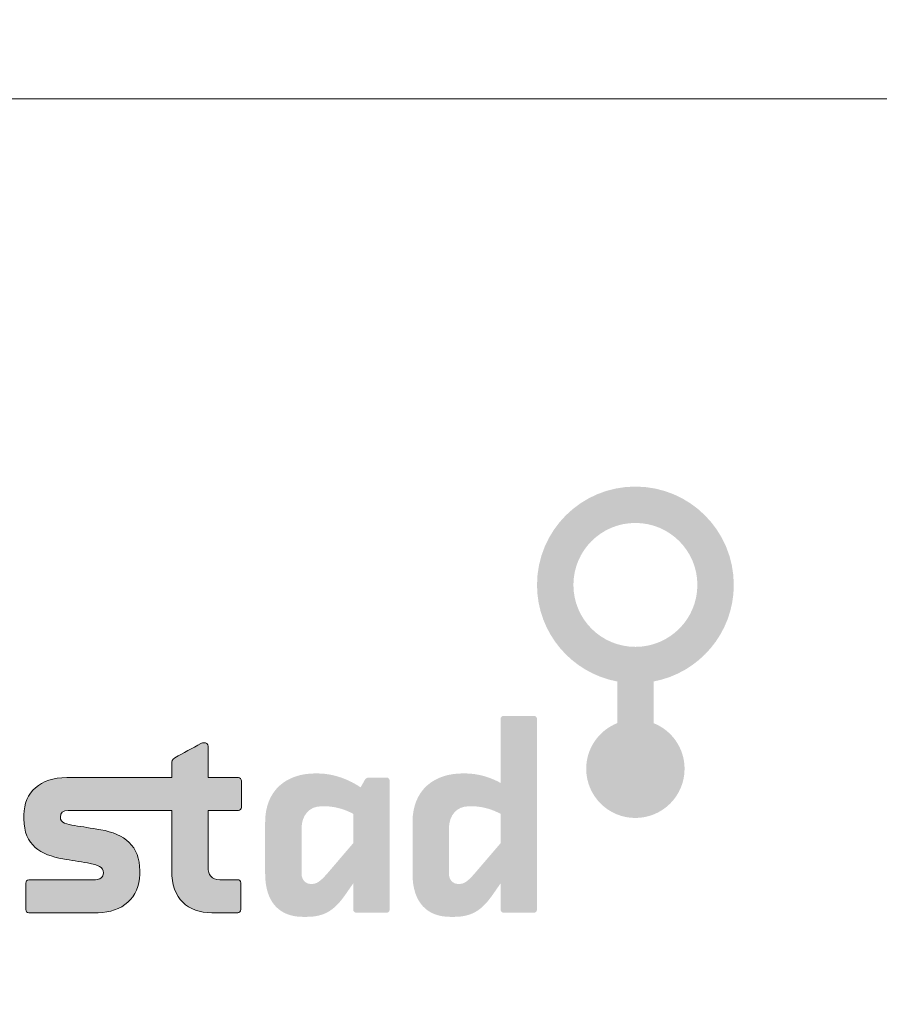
# Model space of a CAD drawing. Header units: metres. Extents: x 160756 to 160966, y 503283 to 503570.
# Tile 14 of 26: x 160881 to 160900, y 503306 to 503328. Entities that reach past the tile are written whole.
import ezdxf

# ---------------------------------------------------------------- set-up
doc = ezdxf.new("R2010")
doc.units = ezdxf.units.M
doc.header["$MEASUREMENT"] = 0
doc.linetypes.add('DGN Style 7', pattern=[13.626466, 6.13191, -2.725293, 2.04397, -2.725293])
for name, color, linetype, lineweight in [('kader', 7, 'Continuous', 0), ('tekening-onderhoek', 7, 'Continuous', 0), ('X-TA-MAATVOERING', 7, 'Continuous', 0)]:
    doc.layers.add(name, color=color, linetype=linetype, lineweight=lineweight)
doc.styles.add('ARIAL', font='arial.ttf', dxfattribs={"height": 2.5})
doc.styles.add('Style-Arial', font='arial.ttf')

# ---------------------------------------------------------------- blocks, each defined once
blk = doc.blocks.new('KA3')
at = {"linetype": 'DGN Style 7'}
blk.add_wipeout([(4200, 0), (4200, 2946), (0, 2946), (0, 0), (4200, 0), (4080, 110), (118.4, 110), (118.4, 2836), (4080, 2836), (4080, 110)], dxfattribs=at)
blk = doc.blocks.new('to-so-ru')
at = {"linetype": 'DGN Style 7'}
blk.add_wipeout([(-1922, 783.9), (0, 783.9), (0, 0), (-1922, 0)], dxfattribs=at)
at = {"layer": 'X-TA-MAATVOERING'}
h = blk.add_hatch(color=256, dxfattribs=at)
edge = h.paths.add_edge_path()
edge.add_spline(control_points=[(-1306.08, 473.9), (-1314.45, 470.56), (-1320.37, 462.4), (-1320.37, 452.84), (-1320.37, 440.32), (-1310.22, 430.16), (-1297.69, 430.16), (-1285.16, 430.16), (-1275.01, 440.32), (-1275.01, 452.84), (-1275.01, 462.4), (-1280.93, 470.56), (-1289.3, 473.9)], knot_values=[0, 0, 0, 0, 0.25, 0.25, 0.25, 0.5, 0.5, 0.5, 0.75, 0.75, 0.75, 1, 1, 1, 1], degree=3, periodic=0)
edge.add_line((-1289.3, 473.9), (-1289.3, 493.11))
edge.add_spline(control_points=[(-1289.3, 493.11), (-1268.26, 497.05), (-1252.32, 515.49), (-1252.32, 537.67)], knot_values=[0, 0, 0, 0, 1, 1, 1, 1], degree=3, periodic=0)
edge.add_spline(control_points=[(-1252.32, 537.67), (-1252.32, 562.73), (-1272.63, 583.03), (-1297.69, 583.03), (-1322.74, 583.03), (-1343.05, 562.73), (-1343.05, 537.67), (-1343.05, 515.49), (-1327.12, 497.05), (-1306.08, 493.11)], knot_values=[0, 0, 0, 0, 0.333333, 0.333333, 0.333333, 0.666667, 0.666667, 0.666667, 1, 1, 1, 1], degree=3, periodic=0)
edge.add_line((-1306.08, 493.11), (-1306.08, 473.9))
edge = h.paths.add_edge_path(flags=17)
edge.add_spline(control_points=[(-1269.11, 537.67), (-1269.11, 521.88), (-1281.9, 509.09), (-1297.69, 509.09), (-1313.48, 509.09), (-1326.27, 521.88), (-1326.27, 537.67), (-1326.27, 553.46), (-1313.48, 566.25), (-1297.69, 566.25), (-1281.9, 566.25), (-1269.11, 553.46), (-1269.11, 537.67)], knot_values=[0, 0, 0, 0, 1, 1, 1, 2, 2, 2, 3, 3, 3, 4, 4, 4, 4], degree=3, periodic=0)
h = blk.add_hatch(color=256, dxfattribs=at)
edge = h.paths.add_edge_path()
edge.add_spline(control_points=[(-1359.84, 387.88), (-1359.84, 387.11), (-1359.23, 386.47), (-1358.5, 386.47)], knot_values=[0, 0, 0, 0, 1, 1, 1, 1], degree=3, periodic=0)
edge.add_line((-1358.5, 386.47), (-1344.4, 386.47))
edge.add_spline(control_points=[(-1344.4, 386.47), (-1343.66, 386.47), (-1343.06, 387.11), (-1343.06, 387.88)], knot_values=[0, 0, 0, 0, 1, 1, 1, 1], degree=3, periodic=0)
edge.add_line((-1343.06, 387.88), (-1343.06, 475.81))
edge.add_spline(control_points=[(-1343.06, 475.81), (-1343.06, 476.6), (-1343.66, 477.24), (-1344.4, 477.24)], knot_values=[0, 0, 0, 0, 1, 1, 1, 1], degree=3, periodic=0)
edge.add_line((-1344.4, 477.24), (-1358.5, 477.24))
edge.add_spline(control_points=[(-1358.5, 477.24), (-1359.23, 477.24), (-1359.84, 476.6), (-1359.84, 475.81)], knot_values=[0, 0, 0, 0, 1, 1, 1, 1], degree=3, periodic=0)
edge.add_line((-1359.84, 475.81), (-1359.84, 446.33))
edge.add_spline(control_points=[(-1359.84, 446.33), (-1364.34, 448.79), (-1370.06, 450.71), (-1376.26, 450.71)], knot_values=[0, 0, 0, 0, 1, 1, 1, 1], degree=3, periodic=0)
edge.add_line((-1376.26, 450.71), (-1377.23, 450.71))
edge.add_spline(control_points=[(-1377.23, 450.71), (-1390.61, 450.71), (-1400.46, 443), (-1400.46, 428.18)], knot_values=[0, 0, 0, 0, 1, 1, 1, 1], degree=3, periodic=0)
edge.add_line((-1400.46, 428.18), (-1400.46, 404.49))
edge.add_spline(control_points=[(-1400.46, 404.49), (-1400.46, 390.97), (-1393.53, 384.54), (-1383.06, 384.54)], knot_values=[0, 0, 0, 0, 1, 1, 1, 1], degree=3, periodic=0)
edge.add_line((-1383.06, 384.54), (-1381.37, 384.54))
edge.add_spline(control_points=[(-1381.37, 384.54), (-1372.36, 384.54), (-1367.99, 388.27), (-1363.24, 395.1)], knot_values=[0, 0, 0, 0, 1, 1, 1, 1], degree=3, periodic=0)
edge.add_line((-1363.24, 395.1), (-1359.84, 399.99))
edge.add_line((-1359.84, 399.99), (-1359.84, 387.88))
edge = h.paths.add_edge_path(flags=17)
edge.add_spline(control_points=[(-1370.42, 406.17), (-1373.7, 402.31), (-1376.02, 399.73), (-1378.57, 399.73)], knot_values=[0, 0, 0, 0, 1, 1, 1, 1], degree=3, periodic=0)
edge.add_line((-1378.57, 399.73), (-1379.42, 399.73))
edge.add_spline(control_points=[(-1379.42, 399.73), (-1381.73, 399.73), (-1383.67, 401.54), (-1383.67, 404.49)], knot_values=[0, 0, 0, 0, 1, 1, 1, 1], degree=3, periodic=0)
edge.add_line((-1383.67, 404.49), (-1383.67, 425.22))
edge.add_spline(control_points=[(-1383.67, 425.22), (-1383.67, 431.53), (-1379.91, 435.53), (-1374.67, 435.53)], knot_values=[0, 0, 0, 0, 1, 1, 1, 1], degree=3, periodic=0)
edge.add_line((-1374.67, 435.53), (-1372.85, 435.53))
edge.add_spline(control_points=[(-1372.85, 435.53), (-1367.99, 435.53), (-1363.37, 433.98), (-1359.84, 432.05)], knot_values=[0, 0, 0, 0, 1, 1, 1, 1], degree=3, periodic=0)
edge.add_line((-1359.84, 432.05), (-1359.84, 418.53))
edge.add_line((-1359.84, 418.53), (-1370.42, 406.17))
h = blk.add_hatch(color=256, dxfattribs=at)
edge = h.paths.add_edge_path()
edge.add_spline(control_points=[(-1494.72, 463.21), (-1494.72, 464.36), (-1495.57, 464.88), (-1496.55, 464.88), (-1497.03, 464.88), (-1497.64, 464.76), (-1498, 464.49)], knot_values=[0, 0, 0, 0, 0.5, 0.5, 0.5, 1, 1, 1, 1], degree=3, periodic=0)
edge.add_line((-1498, 464.49), (-1510.04, 457.93))
edge.add_spline(control_points=[(-1510.04, 457.93), (-1511.39, 457.16), (-1511.5, 456.13), (-1511.5, 455.09)], knot_values=[0, 0, 0, 0, 1, 1, 1, 1], degree=3, periodic=0)
edge.add_line((-1511.5, 455.09), (-1511.5, 448.79))
edge.add_line((-1511.5, 448.79), (-1559.91, 448.79))
edge.add_spline(control_points=[(-1559.91, 448.79), (-1572.07, 448.79), (-1579.61, 442.09), (-1579.61, 431.53)], knot_values=[0, 0, 0, 0, 1, 1, 1, 1], degree=3, periodic=0)
edge.add_line((-1579.61, 431.53), (-1579.61, 429.73))
edge.add_spline(control_points=[(-1579.61, 429.73), (-1579.61, 417.37), (-1571.82, 413.13), (-1561.61, 411.31)], knot_values=[0, 0, 0, 0, 1, 1, 1, 1], degree=3, periodic=0)
edge.add_line((-1561.61, 411.31), (-1550.3, 409.39))
edge.add_spline(control_points=[(-1550.3, 409.39), (-1545.19, 408.48), (-1543, 407.58), (-1543, 404.88), (-1543, 402.81), (-1544.58, 401.66), (-1546.65, 401.66)], knot_values=[0, 0, 0, 0, 0.5, 0.5, 0.5, 1, 1, 1, 1], degree=3, periodic=0)
edge.add_line((-1546.65, 401.66), (-1577.42, 401.66))
edge.add_spline(control_points=[(-1577.42, 401.66), (-1578.15, 401.66), (-1578.76, 400.89), (-1578.76, 400.12)], knot_values=[0, 0, 0, 0, 1, 1, 1, 1], degree=3, periodic=0)
edge.add_line((-1578.76, 400.12), (-1578.76, 387.88))
edge.add_spline(control_points=[(-1578.76, 387.88), (-1578.76, 387.11), (-1578.15, 386.47), (-1577.42, 386.47)], knot_values=[0, 0, 0, 0, 1, 1, 1, 1], degree=3, periodic=0)
edge.add_line((-1577.42, 386.47), (-1545.43, 386.47))
edge.add_spline(control_points=[(-1545.43, 386.47), (-1534.49, 386.47), (-1526.22, 393.43), (-1526.22, 404.12)], knot_values=[0, 0, 0, 0, 1, 1, 1, 1], degree=3, periodic=0)
edge.add_line((-1526.22, 404.12), (-1526.22, 405.78))
edge.add_spline(control_points=[(-1526.22, 405.78), (-1526.22, 417.37), (-1533.15, 422.77), (-1544.22, 424.71), (-1548.96, 425.48), (-1552.49, 426.12), (-1556.26, 426.63), (-1559.79, 427.16), (-1562.83, 427.8), (-1562.83, 430.5), (-1562.83, 432.69), (-1561.61, 433.59), (-1559.3, 433.59)], knot_values=[0, 0, 0, 0, 0.25, 0.25, 0.25, 0.5, 0.5, 0.5, 0.75, 0.75, 0.75, 1, 1, 1, 1], degree=3, periodic=0)
edge.add_line((-1559.3, 433.59), (-1511.5, 433.59))
edge.add_line((-1511.5, 433.59), (-1511.5, 432.95))
edge.add_line((-1511.5, 432.95), (-1511.5, 405.91))
edge.add_spline(control_points=[(-1511.5, 405.91), (-1511.5, 392.78), (-1504.08, 386.47), (-1493.02, 386.47)], knot_values=[0, 0, 0, 0, 1, 1, 1, 1], degree=3, periodic=0)
edge.add_line((-1493.02, 386.47), (-1480.98, 386.47))
edge.add_spline(control_points=[(-1480.98, 386.47), (-1480.25, 386.47), (-1479.64, 387.11), (-1479.64, 387.88)], knot_values=[0, 0, 0, 0, 1, 1, 1, 1], degree=3, periodic=0)
edge.add_line((-1479.64, 387.88), (-1479.64, 400.24))
edge.add_spline(control_points=[(-1479.64, 400.24), (-1479.64, 401.01), (-1480.25, 401.66), (-1480.98, 401.66)], knot_values=[0, 0, 0, 0, 1, 1, 1, 1], degree=3, periodic=0)
edge.add_line((-1480.98, 401.66), (-1489.37, 401.66))
edge.add_spline(control_points=[(-1489.37, 401.66), (-1493.02, 401.66), (-1494.72, 403.97), (-1494.72, 407.45)], knot_values=[0, 0, 0, 0, 1, 1, 1, 1], degree=3, periodic=0)
edge.add_line((-1494.72, 407.45), (-1494.72, 432.95))
edge.add_line((-1494.72, 432.95), (-1494.72, 433.59))
edge.add_line((-1494.72, 433.59), (-1480.68, 433.59))
edge.add_spline(control_points=[(-1480.68, 433.59), (-1479.96, 433.59), (-1479.35, 434.23), (-1479.35, 435.01)], knot_values=[0, 0, 0, 0, 1, 1, 1, 1], degree=3, periodic=0)
edge.add_line((-1479.35, 435.01), (-1479.35, 447.24))
edge.add_spline(control_points=[(-1479.35, 447.24), (-1479.35, 448.01), (-1479.96, 448.79), (-1480.68, 448.79)], knot_values=[0, 0, 0, 0, 1, 1, 1, 1], degree=3, periodic=0)
edge.add_line((-1480.68, 448.79), (-1494.72, 448.79))
edge.add_line((-1494.72, 448.79), (-1494.72, 463.21))
h = blk.add_hatch(color=256, dxfattribs=at)
edge = h.paths.add_edge_path()
edge.add_spline(control_points=[(-1411, 447.37), (-1411, 448.14), (-1411.61, 448.79), (-1412.34, 448.79)], knot_values=[0, 0, 0, 0, 1, 1, 1, 1], degree=3, periodic=0)
edge.add_line((-1412.34, 448.79), (-1420.49, 448.79))
edge.add_spline(control_points=[(-1420.49, 448.79), (-1421.46, 448.79), (-1422.07, 448.4), (-1422.56, 447.5)], knot_values=[0, 0, 0, 0, 1, 1, 1, 1], degree=3, periodic=0)
edge.add_line((-1422.56, 447.5), (-1424.38, 444.28))
edge.add_spline(control_points=[(-1424.38, 444.28), (-1429.13, 447.5), (-1436.3, 450.71), (-1444.2, 450.71)], knot_values=[0, 0, 0, 0, 1, 1, 1, 1], degree=3, periodic=0)
edge.add_line((-1444.2, 450.71), (-1445.18, 450.71))
edge.add_spline(control_points=[(-1445.18, 450.71), (-1458.55, 450.71), (-1468.4, 443), (-1468.4, 428.18)], knot_values=[0, 0, 0, 0, 1, 1, 1, 1], degree=3, periodic=0)
edge.add_line((-1468.4, 428.18), (-1468.4, 404.49))
edge.add_spline(control_points=[(-1468.4, 404.49), (-1468.4, 390.97), (-1461.48, 384.54), (-1451.01, 384.54)], knot_values=[0, 0, 0, 0, 1, 1, 1, 1], degree=3, periodic=0)
edge.add_line((-1451.01, 384.54), (-1449.31, 384.54))
edge.add_spline(control_points=[(-1449.31, 384.54), (-1440.31, 384.54), (-1435.93, 388.27), (-1431.19, 395.1)], knot_values=[0, 0, 0, 0, 1, 1, 1, 1], degree=3, periodic=0)
edge.add_line((-1431.19, 395.1), (-1427.79, 399.99))
edge.add_line((-1427.79, 399.99), (-1427.79, 387.88))
edge.add_spline(control_points=[(-1427.79, 387.88), (-1427.79, 387.11), (-1427.18, 386.47), (-1426.45, 386.47)], knot_values=[0, 0, 0, 0, 1, 1, 1, 1], degree=3, periodic=0)
edge.add_line((-1426.45, 386.47), (-1412.34, 386.47))
edge.add_spline(control_points=[(-1412.34, 386.47), (-1411.61, 386.47), (-1411, 387.11), (-1411, 387.88)], knot_values=[0, 0, 0, 0, 1, 1, 1, 1], degree=3, periodic=0)
edge.add_line((-1411, 387.88), (-1411, 447.37))
edge = h.paths.add_edge_path(flags=17)
edge.add_spline(control_points=[(-1438.36, 406.17), (-1441.65, 402.31), (-1443.96, 399.73), (-1446.51, 399.73)], knot_values=[0, 0, 0, 0, 1, 1, 1, 1], degree=3, periodic=0)
edge.add_line((-1446.51, 399.73), (-1447.37, 399.73))
edge.add_spline(control_points=[(-1447.37, 399.73), (-1449.68, 399.73), (-1451.62, 401.54), (-1451.62, 404.49)], knot_values=[0, 0, 0, 0, 1, 1, 1, 1], degree=3, periodic=0)
edge.add_line((-1451.62, 404.49), (-1451.62, 425.22))
edge.add_spline(control_points=[(-1451.62, 425.22), (-1451.62, 431.53), (-1447.85, 435.53), (-1442.62, 435.53)], knot_values=[0, 0, 0, 0, 1, 1, 1, 1], degree=3, periodic=0)
edge.add_line((-1442.62, 435.53), (-1440.8, 435.53))
edge.add_spline(control_points=[(-1440.8, 435.53), (-1435.93, 435.53), (-1431.32, 433.98), (-1427.79, 432.05)], knot_values=[0, 0, 0, 0, 1, 1, 1, 1], degree=3, periodic=0)
edge.add_line((-1427.79, 432.05), (-1427.79, 418.53))
edge.add_line((-1427.79, 418.53), (-1438.36, 406.17))
at = {"layer": 'tekening-onderhoek', "color": 7, "linetype": 'Continuous', "lineweight": 0, "flags": 128}
blk.add_lwpolyline([(-1900, 0), (-1900, 761.9), (0, 761.9)], dxfattribs=at)
at = {"layer": 'X-TA-MAATVOERING'}
blk.add_open_spline([(-1494.72, 463.21), (-1494.72, 464.36), (-1495.57, 464.88), (-1496.55, 464.88), (-1497.03, 464.88), (-1497.64, 464.76), (-1498, 464.49), (-1502.01, 462.31), (-1506.03, 460.12), (-1510.04, 457.93), (-1511.39, 457.16), (-1511.5, 456.13), (-1511.5, 455.09), (-1511.5, 452.99), (-1511.5, 450.89), (-1511.5, 448.79), (-1527.64, 448.79), (-1543.77, 448.79), (-1559.91, 448.79), (-1572.07, 448.79), (-1579.61, 442.09), (-1579.61, 431.53), (-1579.61, 430.93), (-1579.61, 430.33), (-1579.61, 429.73), (-1579.61, 417.37), (-1571.82, 413.13), (-1561.61, 411.31), (-1557.84, 410.67), (-1554.07, 410.03), (-1550.3, 409.39), (-1545.19, 408.48), (-1543, 407.58), (-1543, 404.88), (-1543, 402.81), (-1544.58, 401.66), (-1546.65, 401.66), (-1556.91, 401.66), (-1567.16, 401.66), (-1577.42, 401.66), (-1578.15, 401.66), (-1578.76, 400.89), (-1578.76, 400.12), (-1578.76, 396.04), (-1578.76, 391.96), (-1578.76, 387.88), (-1578.76, 387.11), (-1578.15, 386.47), (-1577.42, 386.47), (-1566.76, 386.47), (-1556.1, 386.47), (-1545.43, 386.47), (-1534.49, 386.47), (-1526.22, 393.43), (-1526.22, 404.12), (-1526.22, 404.67), (-1526.22, 405.23), (-1526.22, 405.78), (-1526.22, 417.37), (-1533.15, 422.77), (-1544.22, 424.71), (-1548.96, 425.48), (-1552.49, 426.12), (-1556.26, 426.63), (-1559.79, 427.16), (-1562.83, 427.8), (-1562.83, 430.5), (-1562.83, 432.69), (-1561.61, 433.59), (-1559.3, 433.59), (-1543.37, 433.59), (-1527.44, 433.59), (-1511.5, 433.59), (-1511.5, 433.38), (-1511.5, 433.16), (-1511.5, 432.95), (-1511.5, 423.94), (-1511.5, 414.92), (-1511.5, 405.91), (-1511.5, 392.78), (-1504.08, 386.47), (-1493.02, 386.47), (-1489.01, 386.47), (-1484.99, 386.47), (-1480.98, 386.47), (-1480.25, 386.47), (-1479.64, 387.11), (-1479.64, 387.88), (-1479.64, 392), (-1479.64, 396.12), (-1479.64, 400.24), (-1479.64, 401.01), (-1480.25, 401.66), (-1480.98, 401.66), (-1483.77, 401.66), (-1486.57, 401.66), (-1489.37, 401.66), (-1493.02, 401.66), (-1494.72, 403.97), (-1494.72, 407.45), (-1494.72, 415.95), (-1494.72, 424.45), (-1494.72, 432.95), (-1494.72, 433.16), (-1494.72, 433.38), (-1494.72, 433.59), (-1490.04, 433.59), (-1485.36, 433.59), (-1480.68, 433.59), (-1479.96, 433.59), (-1479.35, 434.23), (-1479.35, 435.01), (-1479.35, 439.09), (-1479.35, 443.16), (-1479.35, 447.24), (-1479.35, 448.01), (-1479.96, 448.79), (-1480.68, 448.79), (-1485.36, 448.79), (-1490.04, 448.79), (-1494.72, 448.79), (-1494.72, 453.59), (-1494.72, 458.4), (-1494.72, 463.21)], degree=3, knots=[0, 0, 0, 0, 0.016667, 0.016667, 0.016667, 0.033333, 0.033333, 0.033333, 0.066667, 0.066667, 0.066667, 0.1, 0.1, 0.1, 0.116667, 0.116667, 0.116667, 0.133333, 0.133333, 0.133333, 0.166667, 0.166667, 0.166667, 0.2, 0.2, 0.2, 0.233333, 0.233333, 0.233333, 0.266667, 0.266667, 0.266667, 0.283333, 0.283333, 0.283333, 0.3, 0.3, 0.3, 0.333333, 0.333333, 0.333333, 0.366667, 0.366667, 0.366667, 0.4, 0.4, 0.4, 0.433333, 0.433333, 0.433333, 0.466667, 0.466667, 0.466667, 0.5, 0.5, 0.5, 0.533333, 0.533333, 0.533333, 0.541667, 0.541667, 0.541667, 0.55, 0.55, 0.55, 0.558333, 0.558333, 0.558333, 0.566667, 0.566667, 0.566667, 0.577778, 0.577778, 0.577778, 0.588889, 0.588889, 0.588889, 0.6, 0.6, 0.6, 0.633333, 0.633333, 0.633333, 0.666667, 0.666667, 0.666667, 0.7, 0.7, 0.7, 0.733333, 0.733333, 0.733333, 0.766667, 0.766667, 0.766667, 0.8, 0.8, 0.8, 0.833333, 0.833333, 0.833333, 0.844444, 0.844444, 0.844444, 0.855556, 0.855556, 0.855556, 0.866667, 0.866667, 0.866667, 0.9, 0.9, 0.9, 0.933333, 0.933333, 0.933333, 0.966667, 0.966667, 0.966667, 0.983333, 0.983333, 0.983333, 1, 1, 1, 1], dxfattribs=at)
blk = doc.blocks.new('A3 zw')
at = {"layer": 'kader', "color": 7, "linetype": 'Continuous', "lineweight": 0, "xscale": 0.09999999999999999, "yscale": 0.09999999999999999, "zscale": 0.09999999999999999}
blk.add_blockref('KA3', (0, 0), dxfattribs=at)
at = {"layer": 'tekening-onderhoek', "color": 7, "linetype": 'Continuous', "lineweight": 0, "xscale": 0.09999999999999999, "yscale": 0.09999999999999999, "zscale": 0.09999999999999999}
blk.add_blockref('to-so-ru', (408, 11), dxfattribs=at)
at = {"layer": 'tekening-onderhoek', "color": 7}
for tag, height, style in [('titel', 5, 'Style-Arial'), ('titelregel2', 5, 'Style-Arial'), ('titelregel3', 5, 'Style-Arial'), ('titelregel4', 5, 'Style-Arial'), ('archiefnummer', 3.5, 'ARIAL'), ('van bladen', 2, 'Style-Arial'), ('schaal', 2, 'ARIAL'), ('gewijzigd', 2, 'ARIAL'), ('gewijzigd2', 2, 'ARIAL'), ('get2', 2, 'ARIAL'), ('get3', 2, 'ARIAL'), ('get1', 2, 'ARIAL'), ('datum', 2, 'ARIAL'), ('blad ', 2, 'Style-Arial')]:
    blk.add_attdef(tag, (0, 0), '', height=height, dxfattribs=dict(at, style=style))

msp = doc.modelspace()

# ---------------------------------------------------------------- block references
at = {"layer": 'kader', "color": 7, "linetype": 'Continuous', "lineweight": 0, "xscale": 0.5, "yscale": 0.5, "zscale": 0.5, "rotation": 1.825240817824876e-11}
msp.add_blockref('A3 zw', (160755.734, 503282.88), dxfattribs=at)

doc.saveas('drawing.dxf')
